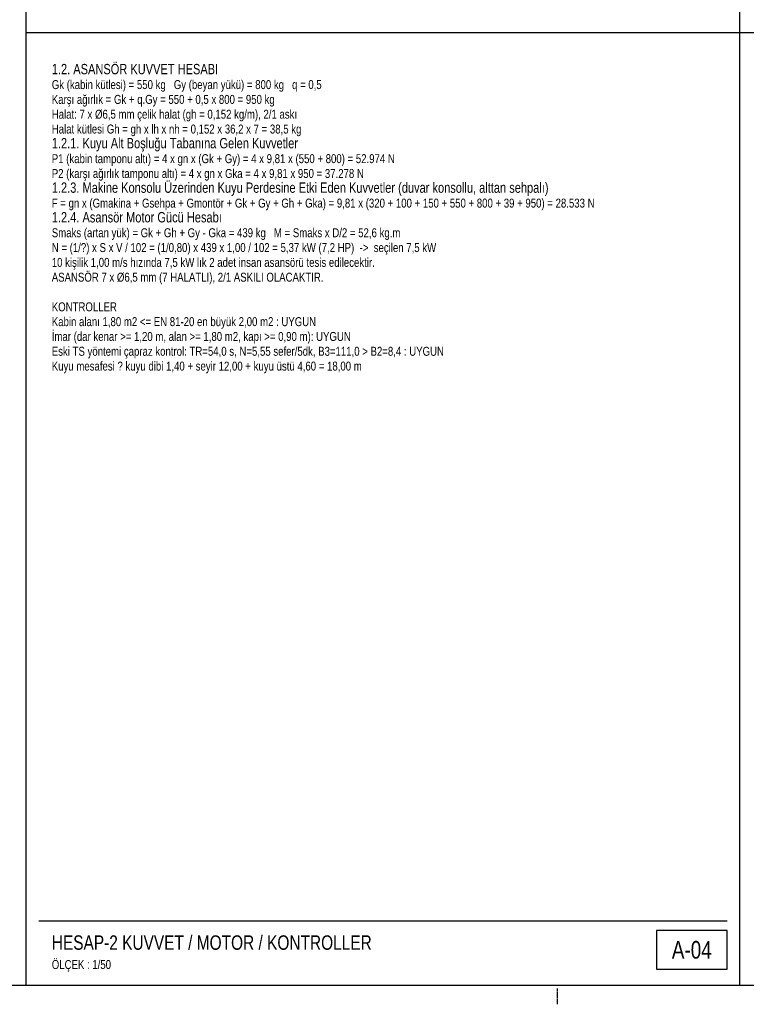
# Model space of a CAD drawing. Header units: centimetres. Extents: x 0 to 13234, y -30 to 2970.
# Tile 9 of 29: x 3061 to 4194, y -30 to 1505. Entities that reach past the tile are written whole.
import ezdxf
from ezdxf.enums import TextEntityAlignment as Align

# ---------------------------------------------------------------- set-up
doc = ezdxf.new("R2010")
doc.units = ezdxf.units.CM
doc.linetypes.add('CENTER', pattern=[5.08, 3.175, -0.635, 0.635, -0.635])
for name, color, linetype in [('ASN-ANTET', 4, 'Continuous'), ('ASN-BASLIK', 5, 'Continuous'), ('ASN-CERCEVE', 7, 'Continuous'), ('ASN-EKSEN', 8, 'CENTER'), ('ASN-YAZI', 4, 'Continuous')]:
    doc.layers.add(name, color=color, linetype=linetype)

msp = doc.modelspace()

# ---------------------------------------------------------------- linework, layer by layer
at = {"layer": 'ASN-ANTET'}
msp.add_line((3091.5, 100), (4164.4, 100), dxfattribs=at)
msp.add_lwpolyline([(4054.4, 25), (4164.4, 25), (4164.4, 85), (4054.4, 85)], close=True, dxfattribs=at)
at = {"layer": 'ASN-CERCEVE'}
for p, q in [((3071.5, 0), (3071.5, 2970)), ((4184.4, 0), (4184.4, 2970)), ((3071.5, 1485), (4184.4, 1485)), ((4184.4, 1485), (5923.6, 1485))]:
    msp.add_line(p, q, dxfattribs=at)
for points in [[(0, 0), (13233.7, 0), (13233.7, 2970), (0, 2970)], [(100, 0), (13208.7, 0), (13208.7, 2970), (100, 2970)]]:
    msp.add_lwpolyline(points, close=True, dxfattribs=at)
at = {"layer": 'ASN-EKSEN'}
msp.add_line((3900, -30), (3900, -5), dxfattribs=at)

# ---------------------------------------------------------------- texts
at = {"layer": 'ASN-ANTET', "width": 0.8}
msp.add_text('A-04', height=27.5, dxfattribs=at).set_placement((4109.4, 55), align=Align.MIDDLE_CENTER)
msp.add_text('ÖLÇEK : 1/50', height=14, dxfattribs=at).set_placement((3111.5, 25))
at = {"layer": 'ASN-BASLIK', "width": 0.8}
for s, height, p in [('1.2. ASANSÖR KUVVET HESABI', 16.1, (3111.5, 1420)), ('1.2.1. Kuyu Alt Boşluğu Tabanına Gelen Kuvvetler', 16.1, (3111.5, 1304.5)), ('1.2.3. Makine Konsolu Üzerinden Kuyu Perdesine Etki Eden Kuvvetler (duvar konsollu, alttan sehpalı)', 16.1, (3111.5, 1235.2)), ('1.2.4. Asansör Motor Gücü Hesabı', 16.1, (3111.5, 1189)), ('HESAP-2 KUVVET / MOTOR / KONTROLLER', 22.5, (3111.5, 55))]:
    msp.add_text(s, height=height, dxfattribs=at).set_placement(p)
at = {"layer": 'ASN-YAZI', "width": 0.8}
for s, p in [('Gk (kabin kütlesi) = 550 kg   Gy (beyan yükü) = 800 kg   q = 0,5', (3111.5, 1396.9)), ('Karşı ağırlık = Gk + q.Gy = 550 + 0,5 x 800 = 950 kg', (3111.5, 1373.8)), ('Halat: 7 x %%c6,5 mm çelik halat (gh = 0,152 kg/m), 2/1 askı', (3111.5, 1350.7)), ('Halat kütlesi Gh = gh x lh x nh = 0,152 x 36,2 x 7 = 38,5 kg', (3111.5, 1327.6)), ('P1 (kabin tamponu altı) = 4 x gn x (Gk + Gy) = 4 x 9,81 x (550 + 800) = 52.974 N', (3111.5, 1281.4)), ('P2 (karşı ağırlık tamponu altı) = 4 x gn x Gka = 4 x 9,81 x 950 = 37.278 N', (3111.5, 1258.3)), ('F = gn x (Gmakina + Gsehpa + Gmontör + Gk + Gy + Gh + Gka) = 9,81 x (320 + 100 + 150 + 550 + 800 + 39 + 950) = 28.533 N', (3111.5, 1212.1)), ('Smaks (artan yük) = Gk + Gh + Gy - Gka = 439 kg   M = Smaks x D/2 = 52,6 kg.m', (3111.5, 1165.9)), ('N = (1/?) x S x V / 102 = (1/0,80) x 439 x 1,00 / 102 = 5,37 kW (7,2 HP)  ->  seçilen 7,5 kW', (3111.5, 1142.8)), ('10 kişilik 1,00 m/s hızında 7,5 kW lık 2 adet insan asansörü tesis edilecektir.', (3111.5, 1119.7)), ('ASANSÖR 7 x %%c6,5 mm (7 HALATLI), 2/1 ASKILI OLACAKTIR.', (3111.5, 1096.6)), ('KONTROLLER', (3111.5, 1050.4)), ('Kabin alanı 1,80 m2 <= EN 81-20 en büyük 2,00 m2 : UYGUN', (3111.5, 1027.3)), ('İmar (dar kenar >= 1,20 m, alan >= 1,80 m2, kapı >= 0,90 m): UYGUN', (3111.5, 1004.2)), ('Eski TS yöntemi çapraz kontrol: TR=54,0 s, N=5,55 sefer/5dk, B3=111,0 > B2=8,4 : UYGUN', (3111.5, 981.1)), ('Kuyu mesafesi ? kuyu dibi 1,40 + seyir 12,00 + kuyu üstü 4,60 = 18,00 m', (3111.5, 958))]:
    msp.add_text(s, height=14, dxfattribs=at).set_placement(p)

doc.saveas('drawing.dxf')
